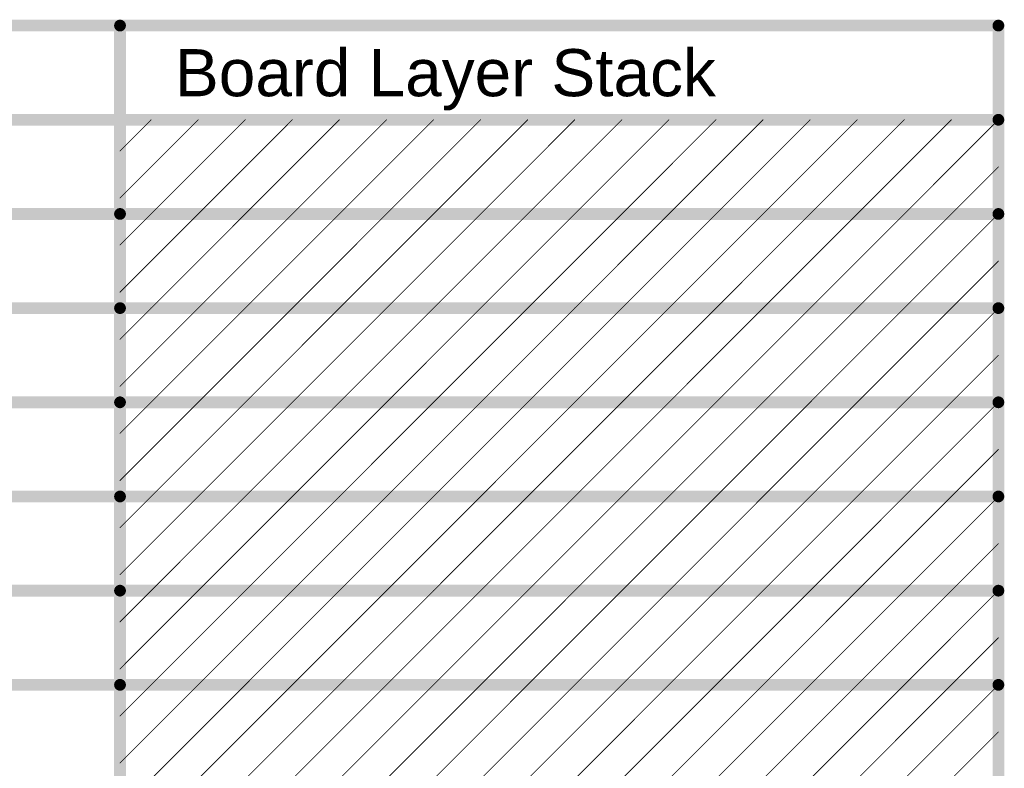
# Model space of a CAD drawing. Header units: inches. Extents: x -0.5 to 15.2, y -1.3 to 8.2.
# Tile 254 of 256: x 9.5 to 10.7, y 4.8 to 5.8. Entities that reach past the tile are written whole.
import ezdxf

# ---------------------------------------------------------------- set-up
doc = ezdxf.new("R2010")
doc.units = ezdxf.units.IN
doc.header["$MEASUREMENT"] = 0
doc.layers.add('M12 Stackup', color=56, linetype='Continuous')
doc.styles.add('Arial', font='txt', dxfattribs={"height": 0.2})

msp = doc.modelspace()

# ---------------------------------------------------------------- linework, layer by layer
at = {"layer": 'M12 Stackup'}
for points in [[(6.1735, 5.792, 0.015, 0.015, 0), (10.7423, 5.792, 0.015, 0.015, 0)], [(9.6226, 3.872, 0.015, 0.015, 0), (9.6226, 5.792, 0.015, 0.015, 0)], [(10.7423, 3.872, 0.015, 0.015, 0), (10.7423, 5.792, 0.015, 0.015, 0)], [(6.1735, 5.672, 0.015, 0.015, 0), (10.7423, 5.672, 0.015, 0.015, 0)], [(9.6226, 5.5723, 0.001, 0.001, 0), (9.7223, 5.672, 0.001, 0.001, 0)], [(9.6226, 5.6323, 0.001, 0.001, 0), (9.6623, 5.672, 0.001, 0.001, 0)], [(9.6623, 5.552, 0.001, 0.001, 0), (9.7823, 5.672, 0.001, 0.001, 0)], [(9.7223, 5.552, 0.001, 0.001, 0), (9.8423, 5.672, 0.001, 0.001, 0)], [(9.7823, 5.552, 0.001, 0.001, 0), (9.9023, 5.672, 0.001, 0.001, 0)], [(9.8423, 5.552, 0.001, 0.001, 0), (9.9623, 5.672, 0.001, 0.001, 0)], [(9.9023, 5.552, 0.001, 0.001, 0), (10.0223, 5.672, 0.001, 0.001, 0)], [(9.9623, 5.552, 0.001, 0.001, 0), (10.0823, 5.672, 0.001, 0.001, 0)], [(10.0223, 5.552, 0.001, 0.001, 0), (10.1423, 5.672, 0.001, 0.001, 0)], [(10.0823, 5.552, 0.001, 0.001, 0), (10.2023, 5.672, 0.001, 0.001, 0)], [(10.1423, 5.552, 0.001, 0.001, 0), (10.2623, 5.672, 0.001, 0.001, 0)], [(10.2023, 5.552, 0.001, 0.001, 0), (10.3223, 5.672, 0.001, 0.001, 0)], [(10.2623, 5.552, 0.001, 0.001, 0), (10.3823, 5.672, 0.001, 0.001, 0)], [(10.3223, 5.552, 0.001, 0.001, 0), (10.4423, 5.672, 0.001, 0.001, 0)], [(10.3823, 5.552, 0.001, 0.001, 0), (10.5023, 5.672, 0.001, 0.001, 0)], [(10.4423, 5.552, 0.001, 0.001, 0), (10.5623, 5.672, 0.001, 0.001, 0)], [(10.5023, 5.552, 0.001, 0.001, 0), (10.6223, 5.672, 0.001, 0.001, 0)], [(10.5623, 5.552, 0.001, 0.001, 0), (10.6823, 5.672, 0.001, 0.001, 0)], [(10.6223, 5.552, 0.001, 0.001, 0), (10.7423, 5.672, 0.001, 0.001, 0)], [(10.6823, 5.552, 0.001, 0.001, 0), (10.7423, 5.612, 0.001, 0.001, 0)], [(9.0528, 5.552, 0.015, 0.015, 0), (9.6226, 5.552, 0.015, 0.015, 0)], [(9.6226, 5.552, 0.015, 0.015, 0), (10.7423, 5.552, 0.015, 0.015, 0)], [(9.6226, 5.4523, 0.001, 0.001, 0), (9.7223, 5.552, 0.001, 0.001, 0)], [(9.6226, 5.5123, 0.001, 0.001, 0), (9.6623, 5.552, 0.001, 0.001, 0)], [(9.6623, 5.432, 0.001, 0.001, 0), (9.7823, 5.552, 0.001, 0.001, 0)], [(9.7223, 5.432, 0.001, 0.001, 0), (9.8423, 5.552, 0.001, 0.001, 0)], [(9.7823, 5.432, 0.001, 0.001, 0), (9.9023, 5.552, 0.001, 0.001, 0)], [(9.8423, 5.432, 0.001, 0.001, 0), (9.9623, 5.552, 0.001, 0.001, 0)], [(9.9023, 5.432, 0.001, 0.001, 0), (10.0223, 5.552, 0.001, 0.001, 0)], [(9.9623, 5.432, 0.001, 0.001, 0), (10.0823, 5.552, 0.001, 0.001, 0)], [(10.0223, 5.432, 0.001, 0.001, 0), (10.1423, 5.552, 0.001, 0.001, 0)], [(10.0823, 5.432, 0.001, 0.001, 0), (10.2023, 5.552, 0.001, 0.001, 0)], [(10.1423, 5.432, 0.001, 0.001, 0), (10.2623, 5.552, 0.001, 0.001, 0)], [(10.2023, 5.432, 0.001, 0.001, 0), (10.3223, 5.552, 0.001, 0.001, 0)], [(10.2623, 5.432, 0.001, 0.001, 0), (10.3823, 5.552, 0.001, 0.001, 0)], [(10.3223, 5.432, 0.001, 0.001, 0), (10.4423, 5.552, 0.001, 0.001, 0)], [(10.3823, 5.432, 0.001, 0.001, 0), (10.5023, 5.552, 0.001, 0.001, 0)], [(10.4423, 5.432, 0.001, 0.001, 0), (10.5623, 5.552, 0.001, 0.001, 0)], [(10.5023, 5.432, 0.001, 0.001, 0), (10.6223, 5.552, 0.001, 0.001, 0)], [(10.5623, 5.432, 0.001, 0.001, 0), (10.6823, 5.552, 0.001, 0.001, 0)], [(10.6223, 5.432, 0.001, 0.001, 0), (10.7423, 5.552, 0.001, 0.001, 0)], [(10.6823, 5.432, 0.001, 0.001, 0), (10.7423, 5.492, 0.001, 0.001, 0)], [(9.0528, 5.432, 0.015, 0.015, 0), (9.6226, 5.432, 0.015, 0.015, 0)], [(9.6226, 5.432, 0.015, 0.015, 0), (10.7423, 5.432, 0.015, 0.015, 0)], [(9.6226, 5.3323, 0.001, 0.001, 0), (9.7223, 5.432, 0.001, 0.001, 0)], [(9.6226, 5.3923, 0.001, 0.001, 0), (9.6623, 5.432, 0.001, 0.001, 0)], [(9.6623, 5.312, 0.001, 0.001, 0), (9.7823, 5.432, 0.001, 0.001, 0)], [(9.7223, 5.312, 0.001, 0.001, 0), (9.8423, 5.432, 0.001, 0.001, 0)], [(9.7823, 5.312, 0.001, 0.001, 0), (9.9023, 5.432, 0.001, 0.001, 0)], [(9.8423, 5.312, 0.001, 0.001, 0), (9.9623, 5.432, 0.001, 0.001, 0)], [(9.9023, 5.312, 0.001, 0.001, 0), (10.0223, 5.432, 0.001, 0.001, 0)], [(9.9623, 5.312, 0.001, 0.001, 0), (10.0823, 5.432, 0.001, 0.001, 0)], [(10.0223, 5.312, 0.001, 0.001, 0), (10.1423, 5.432, 0.001, 0.001, 0)], [(10.0823, 5.312, 0.001, 0.001, 0), (10.2023, 5.432, 0.001, 0.001, 0)], [(10.1423, 5.312, 0.001, 0.001, 0), (10.2623, 5.432, 0.001, 0.001, 0)], [(10.2023, 5.312, 0.001, 0.001, 0), (10.3223, 5.432, 0.001, 0.001, 0)], [(10.2623, 5.312, 0.001, 0.001, 0), (10.3823, 5.432, 0.001, 0.001, 0)], [(10.3223, 5.312, 0.001, 0.001, 0), (10.4423, 5.432, 0.001, 0.001, 0)], [(10.3823, 5.312, 0.001, 0.001, 0), (10.5023, 5.432, 0.001, 0.001, 0)], [(10.4423, 5.312, 0.001, 0.001, 0), (10.5623, 5.432, 0.001, 0.001, 0)], [(10.5023, 5.312, 0.001, 0.001, 0), (10.6223, 5.432, 0.001, 0.001, 0)], [(10.5623, 5.312, 0.001, 0.001, 0), (10.6823, 5.432, 0.001, 0.001, 0)], [(10.6223, 5.312, 0.001, 0.001, 0), (10.7423, 5.432, 0.001, 0.001, 0)], [(10.6823, 5.312, 0.001, 0.001, 0), (10.7423, 5.372, 0.001, 0.001, 0)], [(9.0528, 5.312, 0.015, 0.015, 0), (9.6226, 5.312, 0.015, 0.015, 0)], [(9.6226, 5.312, 0.015, 0.015, 0), (10.7423, 5.312, 0.015, 0.015, 0)], [(9.6226, 5.2123, 0.001, 0.001, 0), (9.7223, 5.312, 0.001, 0.001, 0)], [(9.6226, 5.2723, 0.001, 0.001, 0), (9.6623, 5.312, 0.001, 0.001, 0)], [(9.6623, 5.192, 0.001, 0.001, 0), (9.7823, 5.312, 0.001, 0.001, 0)], [(9.7223, 5.192, 0.001, 0.001, 0), (9.8423, 5.312, 0.001, 0.001, 0)], [(9.7823, 5.192, 0.001, 0.001, 0), (9.9023, 5.312, 0.001, 0.001, 0)], [(9.8423, 5.192, 0.001, 0.001, 0), (9.9623, 5.312, 0.001, 0.001, 0)], [(9.9023, 5.192, 0.001, 0.001, 0), (10.0223, 5.312, 0.001, 0.001, 0)], [(9.9623, 5.192, 0.001, 0.001, 0), (10.0823, 5.312, 0.001, 0.001, 0)], [(10.0223, 5.192, 0.001, 0.001, 0), (10.1423, 5.312, 0.001, 0.001, 0)], [(10.0823, 5.192, 0.001, 0.001, 0), (10.2023, 5.312, 0.001, 0.001, 0)], [(10.1423, 5.192, 0.001, 0.001, 0), (10.2623, 5.312, 0.001, 0.001, 0)], [(10.2023, 5.192, 0.001, 0.001, 0), (10.3223, 5.312, 0.001, 0.001, 0)], [(10.2623, 5.192, 0.001, 0.001, 0), (10.3823, 5.312, 0.001, 0.001, 0)], [(10.3223, 5.192, 0.001, 0.001, 0), (10.4423, 5.312, 0.001, 0.001, 0)], [(10.3823, 5.192, 0.001, 0.001, 0), (10.5023, 5.312, 0.001, 0.001, 0)], [(10.4423, 5.192, 0.001, 0.001, 0), (10.5623, 5.312, 0.001, 0.001, 0)], [(10.5023, 5.192, 0.001, 0.001, 0), (10.6223, 5.312, 0.001, 0.001, 0)], [(10.5623, 5.192, 0.001, 0.001, 0), (10.6823, 5.312, 0.001, 0.001, 0)], [(10.6223, 5.192, 0.001, 0.001, 0), (10.7423, 5.312, 0.001, 0.001, 0)], [(10.6823, 5.192, 0.001, 0.001, 0), (10.7423, 5.252, 0.001, 0.001, 0)], [(9.0528, 5.192, 0.015, 0.015, 0), (9.6226, 5.192, 0.015, 0.015, 0)], [(9.6226, 5.192, 0.015, 0.015, 0), (10.7423, 5.192, 0.015, 0.015, 0)], [(9.6226, 5.0923, 0.001, 0.001, 0), (9.7223, 5.192, 0.001, 0.001, 0)], [(9.6226, 5.1523, 0.001, 0.001, 0), (9.6623, 5.192, 0.001, 0.001, 0)], [(9.6623, 5.072, 0.001, 0.001, 0), (9.7823, 5.192, 0.001, 0.001, 0)], [(9.7223, 5.072, 0.001, 0.001, 0), (9.8423, 5.192, 0.001, 0.001, 0)], [(9.7823, 5.072, 0.001, 0.001, 0), (9.9023, 5.192, 0.001, 0.001, 0)], [(9.8423, 5.072, 0.001, 0.001, 0), (9.9623, 5.192, 0.001, 0.001, 0)], [(9.9023, 5.072, 0.001, 0.001, 0), (10.0223, 5.192, 0.001, 0.001, 0)], [(9.9623, 5.072, 0.001, 0.001, 0), (10.0823, 5.192, 0.001, 0.001, 0)], [(10.0223, 5.072, 0.001, 0.001, 0), (10.1423, 5.192, 0.001, 0.001, 0)], [(10.0823, 5.072, 0.001, 0.001, 0), (10.2023, 5.192, 0.001, 0.001, 0)], [(10.1423, 5.072, 0.001, 0.001, 0), (10.2623, 5.192, 0.001, 0.001, 0)], [(10.2023, 5.072, 0.001, 0.001, 0), (10.3223, 5.192, 0.001, 0.001, 0)], [(10.2623, 5.072, 0.001, 0.001, 0), (10.3823, 5.192, 0.001, 0.001, 0)], [(10.3223, 5.072, 0.001, 0.001, 0), (10.4423, 5.192, 0.001, 0.001, 0)], [(10.3823, 5.072, 0.001, 0.001, 0), (10.5023, 5.192, 0.001, 0.001, 0)], [(10.4423, 5.072, 0.001, 0.001, 0), (10.5623, 5.192, 0.001, 0.001, 0)], [(10.5023, 5.072, 0.001, 0.001, 0), (10.6223, 5.192, 0.001, 0.001, 0)], [(10.5623, 5.072, 0.001, 0.001, 0), (10.6823, 5.192, 0.001, 0.001, 0)], [(10.6223, 5.072, 0.001, 0.001, 0), (10.7423, 5.192, 0.001, 0.001, 0)], [(10.6823, 5.072, 0.001, 0.001, 0), (10.7423, 5.132, 0.001, 0.001, 0)], [(9.0528, 5.072, 0.015, 0.015, 0), (9.6226, 5.072, 0.015, 0.015, 0)], [(9.6226, 5.072, 0.015, 0.015, 0), (10.7423, 5.072, 0.015, 0.015, 0)], [(9.6226, 4.9723, 0.001, 0.001, 0), (9.7223, 5.072, 0.001, 0.001, 0)], [(9.6226, 5.0323, 0.001, 0.001, 0), (9.6623, 5.072, 0.001, 0.001, 0)], [(9.6623, 4.952, 0.001, 0.001, 0), (9.7823, 5.072, 0.001, 0.001, 0)], [(9.7223, 4.952, 0.001, 0.001, 0), (9.8423, 5.072, 0.001, 0.001, 0)], [(9.7823, 4.952, 0.001, 0.001, 0), (9.9023, 5.072, 0.001, 0.001, 0)], [(9.8423, 4.952, 0.001, 0.001, 0), (9.9623, 5.072, 0.001, 0.001, 0)], [(9.9023, 4.952, 0.001, 0.001, 0), (10.0223, 5.072, 0.001, 0.001, 0)], [(9.9623, 4.952, 0.001, 0.001, 0), (10.0823, 5.072, 0.001, 0.001, 0)], [(10.0223, 4.952, 0.001, 0.001, 0), (10.1423, 5.072, 0.001, 0.001, 0)], [(10.0823, 4.952, 0.001, 0.001, 0), (10.2023, 5.072, 0.001, 0.001, 0)], [(10.1423, 4.952, 0.001, 0.001, 0), (10.2623, 5.072, 0.001, 0.001, 0)], [(10.2023, 4.952, 0.001, 0.001, 0), (10.3223, 5.072, 0.001, 0.001, 0)], [(10.2623, 4.952, 0.001, 0.001, 0), (10.3823, 5.072, 0.001, 0.001, 0)], [(10.3223, 4.952, 0.001, 0.001, 0), (10.4423, 5.072, 0.001, 0.001, 0)], [(10.3823, 4.952, 0.001, 0.001, 0), (10.5023, 5.072, 0.001, 0.001, 0)], [(10.4423, 4.952, 0.001, 0.001, 0), (10.5623, 5.072, 0.001, 0.001, 0)], [(10.5023, 4.952, 0.001, 0.001, 0), (10.6223, 5.072, 0.001, 0.001, 0)], [(10.5623, 4.952, 0.001, 0.001, 0), (10.6823, 5.072, 0.001, 0.001, 0)], [(10.6223, 4.952, 0.001, 0.001, 0), (10.7423, 5.072, 0.001, 0.001, 0)], [(10.6823, 4.952, 0.001, 0.001, 0), (10.7423, 5.012, 0.001, 0.001, 0)], [(9.0528, 4.952, 0.015, 0.015, 0), (9.6226, 4.952, 0.015, 0.015, 0)], [(9.6226, 4.952, 0.015, 0.015, 0), (10.7423, 4.952, 0.015, 0.015, 0)], [(9.6226, 4.8523, 0.001, 0.001, 0), (9.7223, 4.952, 0.001, 0.001, 0)], [(9.6226, 4.9123, 0.001, 0.001, 0), (9.6623, 4.952, 0.001, 0.001, 0)], [(9.6623, 4.832, 0.001, 0.001, 0), (9.7823, 4.952, 0.001, 0.001, 0)], [(9.7223, 4.832, 0.001, 0.001, 0), (9.8423, 4.952, 0.001, 0.001, 0)], [(9.7823, 4.832, 0.001, 0.001, 0), (9.9023, 4.952, 0.001, 0.001, 0)], [(9.8423, 4.832, 0.001, 0.001, 0), (9.9623, 4.952, 0.001, 0.001, 0)], [(9.9023, 4.832, 0.001, 0.001, 0), (10.0223, 4.952, 0.001, 0.001, 0)], [(9.9623, 4.832, 0.001, 0.001, 0), (10.0823, 4.952, 0.001, 0.001, 0)], [(10.0223, 4.832, 0.001, 0.001, 0), (10.1423, 4.952, 0.001, 0.001, 0)], [(10.0823, 4.832, 0.001, 0.001, 0), (10.2023, 4.952, 0.001, 0.001, 0)], [(10.1423, 4.832, 0.001, 0.001, 0), (10.2623, 4.952, 0.001, 0.001, 0)], [(10.2023, 4.832, 0.001, 0.001, 0), (10.3223, 4.952, 0.001, 0.001, 0)], [(10.2623, 4.832, 0.001, 0.001, 0), (10.3823, 4.952, 0.001, 0.001, 0)], [(10.3223, 4.832, 0.001, 0.001, 0), (10.4423, 4.952, 0.001, 0.001, 0)], [(10.3823, 4.832, 0.001, 0.001, 0), (10.5023, 4.952, 0.001, 0.001, 0)], [(10.4423, 4.832, 0.001, 0.001, 0), (10.5623, 4.952, 0.001, 0.001, 0)], [(10.5023, 4.832, 0.001, 0.001, 0), (10.6223, 4.952, 0.001, 0.001, 0)], [(10.5623, 4.832, 0.001, 0.001, 0), (10.6823, 4.952, 0.001, 0.001, 0)], [(10.6223, 4.832, 0.001, 0.001, 0), (10.7423, 4.952, 0.001, 0.001, 0)], [(10.6823, 4.832, 0.001, 0.001, 0), (10.7423, 4.892, 0.001, 0.001, 0)]]:
    msp.add_lwpolyline(points, format="xyseb", dxfattribs=at)
for points in [[(9.6189, 5.792, 0.0075, 0.0075, 1), (9.6264, 5.792, 0.0075, 0.0075, 1)], [(10.7385, 5.792, 0.0075, 0.0075, 1), (10.746, 5.792, 0.0075, 0.0075, 1)], [(10.7385, 5.792, 0.0075, 0.0075, 1), (10.746, 5.792, 0.0075, 0.0075, 1)], [(10.7385, 5.672, 0.0075, 0.0075, 1), (10.746, 5.672, 0.0075, 0.0075, 1)], [(9.662, 5.672, 0.0005, 0.0005, 1), (9.6625, 5.672, 0.0005, 0.0005, 1)], [(9.722, 5.672, 0.0005, 0.0005, 1), (9.7225, 5.672, 0.0005, 0.0005, 1)], [(9.782, 5.672, 0.0005, 0.0005, 1), (9.7825, 5.672, 0.0005, 0.0005, 1)], [(9.842, 5.672, 0.0005, 0.0005, 1), (9.8425, 5.672, 0.0005, 0.0005, 1)], [(9.902, 5.672, 0.0005, 0.0005, 1), (9.9025, 5.672, 0.0005, 0.0005, 1)], [(9.962, 5.672, 0.0005, 0.0005, 1), (9.9625, 5.672, 0.0005, 0.0005, 1)], [(10.022, 5.672, 0.0005, 0.0005, 1), (10.0225, 5.672, 0.0005, 0.0005, 1)], [(10.082, 5.672, 0.0005, 0.0005, 1), (10.0825, 5.672, 0.0005, 0.0005, 1)], [(10.142, 5.672, 0.0005, 0.0005, 1), (10.1425, 5.672, 0.0005, 0.0005, 1)], [(10.202, 5.672, 0.0005, 0.0005, 1), (10.2025, 5.672, 0.0005, 0.0005, 1)], [(10.262, 5.672, 0.0005, 0.0005, 1), (10.2625, 5.672, 0.0005, 0.0005, 1)], [(10.322, 5.672, 0.0005, 0.0005, 1), (10.3225, 5.672, 0.0005, 0.0005, 1)], [(10.382, 5.672, 0.0005, 0.0005, 1), (10.3825, 5.672, 0.0005, 0.0005, 1)], [(10.442, 5.672, 0.0005, 0.0005, 1), (10.4425, 5.672, 0.0005, 0.0005, 1)], [(10.502, 5.672, 0.0005, 0.0005, 1), (10.5025, 5.672, 0.0005, 0.0005, 1)], [(10.562, 5.672, 0.0005, 0.0005, 1), (10.5625, 5.672, 0.0005, 0.0005, 1)], [(10.622, 5.672, 0.0005, 0.0005, 1), (10.6225, 5.672, 0.0005, 0.0005, 1)], [(10.682, 5.672, 0.0005, 0.0005, 1), (10.6825, 5.672, 0.0005, 0.0005, 1)], [(10.742, 5.672, 0.0005, 0.0005, 1), (10.7425, 5.672, 0.0005, 0.0005, 1)], [(9.6224, 5.6323, 0.0005, 0.0005, 1), (9.6229, 5.6323, 0.0005, 0.0005, 1)], [(10.742, 5.612, 0.0005, 0.0005, 1), (10.7425, 5.612, 0.0005, 0.0005, 1)], [(9.6224, 5.5723, 0.0005, 0.0005, 1), (9.6229, 5.5723, 0.0005, 0.0005, 1)], [(9.6189, 5.552, 0.0075, 0.0075, 1), (9.6264, 5.552, 0.0075, 0.0075, 1)], [(9.6189, 5.552, 0.0075, 0.0075, 1), (9.6264, 5.552, 0.0075, 0.0075, 1)], [(9.662, 5.552, 0.0005, 0.0005, 1), (9.6625, 5.552, 0.0005, 0.0005, 1)], [(9.662, 5.552, 0.0005, 0.0005, 1), (9.6625, 5.552, 0.0005, 0.0005, 1)], [(9.722, 5.552, 0.0005, 0.0005, 1), (9.7225, 5.552, 0.0005, 0.0005, 1)], [(9.722, 5.552, 0.0005, 0.0005, 1), (9.7225, 5.552, 0.0005, 0.0005, 1)], [(9.782, 5.552, 0.0005, 0.0005, 1), (9.7825, 5.552, 0.0005, 0.0005, 1)], [(9.782, 5.552, 0.0005, 0.0005, 1), (9.7825, 5.552, 0.0005, 0.0005, 1)], [(9.842, 5.552, 0.0005, 0.0005, 1), (9.8425, 5.552, 0.0005, 0.0005, 1)], [(9.842, 5.552, 0.0005, 0.0005, 1), (9.8425, 5.552, 0.0005, 0.0005, 1)], [(9.902, 5.552, 0.0005, 0.0005, 1), (9.9025, 5.552, 0.0005, 0.0005, 1)], [(9.902, 5.552, 0.0005, 0.0005, 1), (9.9025, 5.552, 0.0005, 0.0005, 1)], [(9.962, 5.552, 0.0005, 0.0005, 1), (9.9625, 5.552, 0.0005, 0.0005, 1)], [(9.962, 5.552, 0.0005, 0.0005, 1), (9.9625, 5.552, 0.0005, 0.0005, 1)], [(10.022, 5.552, 0.0005, 0.0005, 1), (10.0225, 5.552, 0.0005, 0.0005, 1)], [(10.022, 5.552, 0.0005, 0.0005, 1), (10.0225, 5.552, 0.0005, 0.0005, 1)], [(10.082, 5.552, 0.0005, 0.0005, 1), (10.0825, 5.552, 0.0005, 0.0005, 1)], [(10.082, 5.552, 0.0005, 0.0005, 1), (10.0825, 5.552, 0.0005, 0.0005, 1)], [(10.142, 5.552, 0.0005, 0.0005, 1), (10.1425, 5.552, 0.0005, 0.0005, 1)], [(10.142, 5.552, 0.0005, 0.0005, 1), (10.1425, 5.552, 0.0005, 0.0005, 1)], [(10.202, 5.552, 0.0005, 0.0005, 1), (10.2025, 5.552, 0.0005, 0.0005, 1)], [(10.202, 5.552, 0.0005, 0.0005, 1), (10.2025, 5.552, 0.0005, 0.0005, 1)], [(10.262, 5.552, 0.0005, 0.0005, 1), (10.2625, 5.552, 0.0005, 0.0005, 1)], [(10.262, 5.552, 0.0005, 0.0005, 1), (10.2625, 5.552, 0.0005, 0.0005, 1)], [(10.322, 5.552, 0.0005, 0.0005, 1), (10.3225, 5.552, 0.0005, 0.0005, 1)], [(10.322, 5.552, 0.0005, 0.0005, 1), (10.3225, 5.552, 0.0005, 0.0005, 1)], [(10.382, 5.552, 0.0005, 0.0005, 1), (10.3825, 5.552, 0.0005, 0.0005, 1)], [(10.382, 5.552, 0.0005, 0.0005, 1), (10.3825, 5.552, 0.0005, 0.0005, 1)], [(10.442, 5.552, 0.0005, 0.0005, 1), (10.4425, 5.552, 0.0005, 0.0005, 1)], [(10.442, 5.552, 0.0005, 0.0005, 1), (10.4425, 5.552, 0.0005, 0.0005, 1)], [(10.502, 5.552, 0.0005, 0.0005, 1), (10.5025, 5.552, 0.0005, 0.0005, 1)], [(10.502, 5.552, 0.0005, 0.0005, 1), (10.5025, 5.552, 0.0005, 0.0005, 1)], [(10.562, 5.552, 0.0005, 0.0005, 1), (10.5625, 5.552, 0.0005, 0.0005, 1)], [(10.562, 5.552, 0.0005, 0.0005, 1), (10.5625, 5.552, 0.0005, 0.0005, 1)], [(10.622, 5.552, 0.0005, 0.0005, 1), (10.6225, 5.552, 0.0005, 0.0005, 1)], [(10.622, 5.552, 0.0005, 0.0005, 1), (10.6225, 5.552, 0.0005, 0.0005, 1)], [(10.682, 5.552, 0.0005, 0.0005, 1), (10.6825, 5.552, 0.0005, 0.0005, 1)], [(10.682, 5.552, 0.0005, 0.0005, 1), (10.6825, 5.552, 0.0005, 0.0005, 1)], [(10.7385, 5.552, 0.0075, 0.0075, 1), (10.746, 5.552, 0.0075, 0.0075, 1)], [(10.742, 5.552, 0.0005, 0.0005, 1), (10.7425, 5.552, 0.0005, 0.0005, 1)], [(9.6224, 5.5123, 0.0005, 0.0005, 1), (9.6229, 5.5123, 0.0005, 0.0005, 1)], [(10.742, 5.492, 0.0005, 0.0005, 1), (10.7425, 5.492, 0.0005, 0.0005, 1)], [(9.6224, 5.4523, 0.0005, 0.0005, 1), (9.6229, 5.4523, 0.0005, 0.0005, 1)], [(9.6189, 5.432, 0.0075, 0.0075, 1), (9.6264, 5.432, 0.0075, 0.0075, 1)], [(9.6189, 5.432, 0.0075, 0.0075, 1), (9.6264, 5.432, 0.0075, 0.0075, 1)], [(10.7385, 5.432, 0.0075, 0.0075, 1), (10.746, 5.432, 0.0075, 0.0075, 1)], [(9.662, 5.432, 0.0005, 0.0005, 1), (9.6625, 5.432, 0.0005, 0.0005, 1)], [(9.662, 5.432, 0.0005, 0.0005, 1), (9.6625, 5.432, 0.0005, 0.0005, 1)], [(9.722, 5.432, 0.0005, 0.0005, 1), (9.7225, 5.432, 0.0005, 0.0005, 1)], [(9.722, 5.432, 0.0005, 0.0005, 1), (9.7225, 5.432, 0.0005, 0.0005, 1)], [(9.782, 5.432, 0.0005, 0.0005, 1), (9.7825, 5.432, 0.0005, 0.0005, 1)], [(9.782, 5.432, 0.0005, 0.0005, 1), (9.7825, 5.432, 0.0005, 0.0005, 1)], [(9.842, 5.432, 0.0005, 0.0005, 1), (9.8425, 5.432, 0.0005, 0.0005, 1)], [(9.842, 5.432, 0.0005, 0.0005, 1), (9.8425, 5.432, 0.0005, 0.0005, 1)], [(9.902, 5.432, 0.0005, 0.0005, 1), (9.9025, 5.432, 0.0005, 0.0005, 1)], [(9.902, 5.432, 0.0005, 0.0005, 1), (9.9025, 5.432, 0.0005, 0.0005, 1)], [(9.962, 5.432, 0.0005, 0.0005, 1), (9.9625, 5.432, 0.0005, 0.0005, 1)], [(9.962, 5.432, 0.0005, 0.0005, 1), (9.9625, 5.432, 0.0005, 0.0005, 1)], [(10.022, 5.432, 0.0005, 0.0005, 1), (10.0225, 5.432, 0.0005, 0.0005, 1)], [(10.022, 5.432, 0.0005, 0.0005, 1), (10.0225, 5.432, 0.0005, 0.0005, 1)], [(10.082, 5.432, 0.0005, 0.0005, 1), (10.0825, 5.432, 0.0005, 0.0005, 1)], [(10.082, 5.432, 0.0005, 0.0005, 1), (10.0825, 5.432, 0.0005, 0.0005, 1)], [(10.142, 5.432, 0.0005, 0.0005, 1), (10.1425, 5.432, 0.0005, 0.0005, 1)], [(10.142, 5.432, 0.0005, 0.0005, 1), (10.1425, 5.432, 0.0005, 0.0005, 1)], [(10.202, 5.432, 0.0005, 0.0005, 1), (10.2025, 5.432, 0.0005, 0.0005, 1)], [(10.202, 5.432, 0.0005, 0.0005, 1), (10.2025, 5.432, 0.0005, 0.0005, 1)], [(10.262, 5.432, 0.0005, 0.0005, 1), (10.2625, 5.432, 0.0005, 0.0005, 1)], [(10.262, 5.432, 0.0005, 0.0005, 1), (10.2625, 5.432, 0.0005, 0.0005, 1)], [(10.322, 5.432, 0.0005, 0.0005, 1), (10.3225, 5.432, 0.0005, 0.0005, 1)], [(10.322, 5.432, 0.0005, 0.0005, 1), (10.3225, 5.432, 0.0005, 0.0005, 1)], [(10.382, 5.432, 0.0005, 0.0005, 1), (10.3825, 5.432, 0.0005, 0.0005, 1)], [(10.382, 5.432, 0.0005, 0.0005, 1), (10.3825, 5.432, 0.0005, 0.0005, 1)], [(10.442, 5.432, 0.0005, 0.0005, 1), (10.4425, 5.432, 0.0005, 0.0005, 1)], [(10.442, 5.432, 0.0005, 0.0005, 1), (10.4425, 5.432, 0.0005, 0.0005, 1)], [(10.502, 5.432, 0.0005, 0.0005, 1), (10.5025, 5.432, 0.0005, 0.0005, 1)], [(10.502, 5.432, 0.0005, 0.0005, 1), (10.5025, 5.432, 0.0005, 0.0005, 1)], [(10.562, 5.432, 0.0005, 0.0005, 1), (10.5625, 5.432, 0.0005, 0.0005, 1)], [(10.562, 5.432, 0.0005, 0.0005, 1), (10.5625, 5.432, 0.0005, 0.0005, 1)], [(10.622, 5.432, 0.0005, 0.0005, 1), (10.6225, 5.432, 0.0005, 0.0005, 1)], [(10.622, 5.432, 0.0005, 0.0005, 1), (10.6225, 5.432, 0.0005, 0.0005, 1)], [(10.682, 5.432, 0.0005, 0.0005, 1), (10.6825, 5.432, 0.0005, 0.0005, 1)], [(10.682, 5.432, 0.0005, 0.0005, 1), (10.6825, 5.432, 0.0005, 0.0005, 1)], [(10.742, 5.432, 0.0005, 0.0005, 1), (10.7425, 5.432, 0.0005, 0.0005, 1)], [(9.6224, 5.3923, 0.0005, 0.0005, 1), (9.6229, 5.3923, 0.0005, 0.0005, 1)], [(10.742, 5.372, 0.0005, 0.0005, 1), (10.7425, 5.372, 0.0005, 0.0005, 1)], [(9.6224, 5.3323, 0.0005, 0.0005, 1), (9.6229, 5.3323, 0.0005, 0.0005, 1)], [(9.6189, 5.312, 0.0075, 0.0075, 1), (9.6264, 5.312, 0.0075, 0.0075, 1)], [(9.6189, 5.312, 0.0075, 0.0075, 1), (9.6264, 5.312, 0.0075, 0.0075, 1)], [(9.662, 5.312, 0.0005, 0.0005, 1), (9.6625, 5.312, 0.0005, 0.0005, 1)], [(9.662, 5.312, 0.0005, 0.0005, 1), (9.6625, 5.312, 0.0005, 0.0005, 1)], [(9.722, 5.312, 0.0005, 0.0005, 1), (9.7225, 5.312, 0.0005, 0.0005, 1)], [(9.722, 5.312, 0.0005, 0.0005, 1), (9.7225, 5.312, 0.0005, 0.0005, 1)], [(9.782, 5.312, 0.0005, 0.0005, 1), (9.7825, 5.312, 0.0005, 0.0005, 1)], [(9.782, 5.312, 0.0005, 0.0005, 1), (9.7825, 5.312, 0.0005, 0.0005, 1)], [(9.842, 5.312, 0.0005, 0.0005, 1), (9.8425, 5.312, 0.0005, 0.0005, 1)], [(9.842, 5.312, 0.0005, 0.0005, 1), (9.8425, 5.312, 0.0005, 0.0005, 1)], [(9.902, 5.312, 0.0005, 0.0005, 1), (9.9025, 5.312, 0.0005, 0.0005, 1)], [(9.902, 5.312, 0.0005, 0.0005, 1), (9.9025, 5.312, 0.0005, 0.0005, 1)], [(9.962, 5.312, 0.0005, 0.0005, 1), (9.9625, 5.312, 0.0005, 0.0005, 1)], [(9.962, 5.312, 0.0005, 0.0005, 1), (9.9625, 5.312, 0.0005, 0.0005, 1)], [(10.022, 5.312, 0.0005, 0.0005, 1), (10.0225, 5.312, 0.0005, 0.0005, 1)], [(10.022, 5.312, 0.0005, 0.0005, 1), (10.0225, 5.312, 0.0005, 0.0005, 1)], [(10.082, 5.312, 0.0005, 0.0005, 1), (10.0825, 5.312, 0.0005, 0.0005, 1)], [(10.082, 5.312, 0.0005, 0.0005, 1), (10.0825, 5.312, 0.0005, 0.0005, 1)], [(10.142, 5.312, 0.0005, 0.0005, 1), (10.1425, 5.312, 0.0005, 0.0005, 1)], [(10.142, 5.312, 0.0005, 0.0005, 1), (10.1425, 5.312, 0.0005, 0.0005, 1)], [(10.202, 5.312, 0.0005, 0.0005, 1), (10.2025, 5.312, 0.0005, 0.0005, 1)], [(10.202, 5.312, 0.0005, 0.0005, 1), (10.2025, 5.312, 0.0005, 0.0005, 1)], [(10.262, 5.312, 0.0005, 0.0005, 1), (10.2625, 5.312, 0.0005, 0.0005, 1)], [(10.262, 5.312, 0.0005, 0.0005, 1), (10.2625, 5.312, 0.0005, 0.0005, 1)], [(10.322, 5.312, 0.0005, 0.0005, 1), (10.3225, 5.312, 0.0005, 0.0005, 1)], [(10.322, 5.312, 0.0005, 0.0005, 1), (10.3225, 5.312, 0.0005, 0.0005, 1)], [(10.382, 5.312, 0.0005, 0.0005, 1), (10.3825, 5.312, 0.0005, 0.0005, 1)], [(10.382, 5.312, 0.0005, 0.0005, 1), (10.3825, 5.312, 0.0005, 0.0005, 1)], [(10.442, 5.312, 0.0005, 0.0005, 1), (10.4425, 5.312, 0.0005, 0.0005, 1)], [(10.442, 5.312, 0.0005, 0.0005, 1), (10.4425, 5.312, 0.0005, 0.0005, 1)], [(10.502, 5.312, 0.0005, 0.0005, 1), (10.5025, 5.312, 0.0005, 0.0005, 1)], [(10.502, 5.312, 0.0005, 0.0005, 1), (10.5025, 5.312, 0.0005, 0.0005, 1)], [(10.562, 5.312, 0.0005, 0.0005, 1), (10.5625, 5.312, 0.0005, 0.0005, 1)], [(10.562, 5.312, 0.0005, 0.0005, 1), (10.5625, 5.312, 0.0005, 0.0005, 1)], [(10.622, 5.312, 0.0005, 0.0005, 1), (10.6225, 5.312, 0.0005, 0.0005, 1)], [(10.622, 5.312, 0.0005, 0.0005, 1), (10.6225, 5.312, 0.0005, 0.0005, 1)], [(10.682, 5.312, 0.0005, 0.0005, 1), (10.6825, 5.312, 0.0005, 0.0005, 1)], [(10.682, 5.312, 0.0005, 0.0005, 1), (10.6825, 5.312, 0.0005, 0.0005, 1)], [(10.7385, 5.312, 0.0075, 0.0075, 1), (10.746, 5.312, 0.0075, 0.0075, 1)], [(10.742, 5.312, 0.0005, 0.0005, 1), (10.7425, 5.312, 0.0005, 0.0005, 1)], [(9.6224, 5.2723, 0.0005, 0.0005, 1), (9.6229, 5.2723, 0.0005, 0.0005, 1)], [(10.742, 5.252, 0.0005, 0.0005, 1), (10.7425, 5.252, 0.0005, 0.0005, 1)], [(9.6224, 5.2123, 0.0005, 0.0005, 1), (9.6229, 5.2123, 0.0005, 0.0005, 1)], [(9.6189, 5.192, 0.0075, 0.0075, 1), (9.6264, 5.192, 0.0075, 0.0075, 1)], [(9.6189, 5.192, 0.0075, 0.0075, 1), (9.6264, 5.192, 0.0075, 0.0075, 1)], [(10.7385, 5.192, 0.0075, 0.0075, 1), (10.746, 5.192, 0.0075, 0.0075, 1)], [(9.662, 5.192, 0.0005, 0.0005, 1), (9.6625, 5.192, 0.0005, 0.0005, 1)], [(9.662, 5.192, 0.0005, 0.0005, 1), (9.6625, 5.192, 0.0005, 0.0005, 1)], [(9.722, 5.192, 0.0005, 0.0005, 1), (9.7225, 5.192, 0.0005, 0.0005, 1)], [(9.722, 5.192, 0.0005, 0.0005, 1), (9.7225, 5.192, 0.0005, 0.0005, 1)], [(9.782, 5.192, 0.0005, 0.0005, 1), (9.7825, 5.192, 0.0005, 0.0005, 1)], [(9.782, 5.192, 0.0005, 0.0005, 1), (9.7825, 5.192, 0.0005, 0.0005, 1)], [(9.842, 5.192, 0.0005, 0.0005, 1), (9.8425, 5.192, 0.0005, 0.0005, 1)], [(9.842, 5.192, 0.0005, 0.0005, 1), (9.8425, 5.192, 0.0005, 0.0005, 1)], [(9.902, 5.192, 0.0005, 0.0005, 1), (9.9025, 5.192, 0.0005, 0.0005, 1)], [(9.902, 5.192, 0.0005, 0.0005, 1), (9.9025, 5.192, 0.0005, 0.0005, 1)], [(9.962, 5.192, 0.0005, 0.0005, 1), (9.9625, 5.192, 0.0005, 0.0005, 1)], [(9.962, 5.192, 0.0005, 0.0005, 1), (9.9625, 5.192, 0.0005, 0.0005, 1)], [(10.022, 5.192, 0.0005, 0.0005, 1), (10.0225, 5.192, 0.0005, 0.0005, 1)], [(10.022, 5.192, 0.0005, 0.0005, 1), (10.0225, 5.192, 0.0005, 0.0005, 1)], [(10.082, 5.192, 0.0005, 0.0005, 1), (10.0825, 5.192, 0.0005, 0.0005, 1)], [(10.082, 5.192, 0.0005, 0.0005, 1), (10.0825, 5.192, 0.0005, 0.0005, 1)], [(10.142, 5.192, 0.0005, 0.0005, 1), (10.1425, 5.192, 0.0005, 0.0005, 1)], [(10.142, 5.192, 0.0005, 0.0005, 1), (10.1425, 5.192, 0.0005, 0.0005, 1)], [(10.202, 5.192, 0.0005, 0.0005, 1), (10.2025, 5.192, 0.0005, 0.0005, 1)], [(10.202, 5.192, 0.0005, 0.0005, 1), (10.2025, 5.192, 0.0005, 0.0005, 1)], [(10.262, 5.192, 0.0005, 0.0005, 1), (10.2625, 5.192, 0.0005, 0.0005, 1)], [(10.262, 5.192, 0.0005, 0.0005, 1), (10.2625, 5.192, 0.0005, 0.0005, 1)], [(10.322, 5.192, 0.0005, 0.0005, 1), (10.3225, 5.192, 0.0005, 0.0005, 1)], [(10.322, 5.192, 0.0005, 0.0005, 1), (10.3225, 5.192, 0.0005, 0.0005, 1)], [(10.382, 5.192, 0.0005, 0.0005, 1), (10.3825, 5.192, 0.0005, 0.0005, 1)], [(10.382, 5.192, 0.0005, 0.0005, 1), (10.3825, 5.192, 0.0005, 0.0005, 1)], [(10.442, 5.192, 0.0005, 0.0005, 1), (10.4425, 5.192, 0.0005, 0.0005, 1)], [(10.442, 5.192, 0.0005, 0.0005, 1), (10.4425, 5.192, 0.0005, 0.0005, 1)], [(10.502, 5.192, 0.0005, 0.0005, 1), (10.5025, 5.192, 0.0005, 0.0005, 1)], [(10.502, 5.192, 0.0005, 0.0005, 1), (10.5025, 5.192, 0.0005, 0.0005, 1)], [(10.562, 5.192, 0.0005, 0.0005, 1), (10.5625, 5.192, 0.0005, 0.0005, 1)], [(10.562, 5.192, 0.0005, 0.0005, 1), (10.5625, 5.192, 0.0005, 0.0005, 1)], [(10.622, 5.192, 0.0005, 0.0005, 1), (10.6225, 5.192, 0.0005, 0.0005, 1)], [(10.622, 5.192, 0.0005, 0.0005, 1), (10.6225, 5.192, 0.0005, 0.0005, 1)], [(10.682, 5.192, 0.0005, 0.0005, 1), (10.6825, 5.192, 0.0005, 0.0005, 1)], [(10.682, 5.192, 0.0005, 0.0005, 1), (10.6825, 5.192, 0.0005, 0.0005, 1)], [(10.742, 5.192, 0.0005, 0.0005, 1), (10.7425, 5.192, 0.0005, 0.0005, 1)], [(9.6224, 5.1523, 0.0005, 0.0005, 1), (9.6229, 5.1523, 0.0005, 0.0005, 1)], [(10.742, 5.132, 0.0005, 0.0005, 1), (10.7425, 5.132, 0.0005, 0.0005, 1)], [(9.6224, 5.0923, 0.0005, 0.0005, 1), (9.6229, 5.0923, 0.0005, 0.0005, 1)], [(9.6189, 5.072, 0.0075, 0.0075, 1), (9.6264, 5.072, 0.0075, 0.0075, 1)], [(9.6189, 5.072, 0.0075, 0.0075, 1), (9.6264, 5.072, 0.0075, 0.0075, 1)], [(9.662, 5.072, 0.0005, 0.0005, 1), (9.6625, 5.072, 0.0005, 0.0005, 1)], [(9.662, 5.072, 0.0005, 0.0005, 1), (9.6625, 5.072, 0.0005, 0.0005, 1)], [(9.722, 5.072, 0.0005, 0.0005, 1), (9.7225, 5.072, 0.0005, 0.0005, 1)], [(9.722, 5.072, 0.0005, 0.0005, 1), (9.7225, 5.072, 0.0005, 0.0005, 1)], [(9.782, 5.072, 0.0005, 0.0005, 1), (9.7825, 5.072, 0.0005, 0.0005, 1)], [(9.782, 5.072, 0.0005, 0.0005, 1), (9.7825, 5.072, 0.0005, 0.0005, 1)], [(9.842, 5.072, 0.0005, 0.0005, 1), (9.8425, 5.072, 0.0005, 0.0005, 1)], [(9.842, 5.072, 0.0005, 0.0005, 1), (9.8425, 5.072, 0.0005, 0.0005, 1)], [(9.902, 5.072, 0.0005, 0.0005, 1), (9.9025, 5.072, 0.0005, 0.0005, 1)], [(9.902, 5.072, 0.0005, 0.0005, 1), (9.9025, 5.072, 0.0005, 0.0005, 1)], [(9.962, 5.072, 0.0005, 0.0005, 1), (9.9625, 5.072, 0.0005, 0.0005, 1)], [(9.962, 5.072, 0.0005, 0.0005, 1), (9.9625, 5.072, 0.0005, 0.0005, 1)], [(10.022, 5.072, 0.0005, 0.0005, 1), (10.0225, 5.072, 0.0005, 0.0005, 1)], [(10.022, 5.072, 0.0005, 0.0005, 1), (10.0225, 5.072, 0.0005, 0.0005, 1)], [(10.082, 5.072, 0.0005, 0.0005, 1), (10.0825, 5.072, 0.0005, 0.0005, 1)], [(10.082, 5.072, 0.0005, 0.0005, 1), (10.0825, 5.072, 0.0005, 0.0005, 1)], [(10.142, 5.072, 0.0005, 0.0005, 1), (10.1425, 5.072, 0.0005, 0.0005, 1)], [(10.142, 5.072, 0.0005, 0.0005, 1), (10.1425, 5.072, 0.0005, 0.0005, 1)], [(10.202, 5.072, 0.0005, 0.0005, 1), (10.2025, 5.072, 0.0005, 0.0005, 1)], [(10.202, 5.072, 0.0005, 0.0005, 1), (10.2025, 5.072, 0.0005, 0.0005, 1)], [(10.262, 5.072, 0.0005, 0.0005, 1), (10.2625, 5.072, 0.0005, 0.0005, 1)], [(10.262, 5.072, 0.0005, 0.0005, 1), (10.2625, 5.072, 0.0005, 0.0005, 1)], [(10.322, 5.072, 0.0005, 0.0005, 1), (10.3225, 5.072, 0.0005, 0.0005, 1)], [(10.322, 5.072, 0.0005, 0.0005, 1), (10.3225, 5.072, 0.0005, 0.0005, 1)], [(10.382, 5.072, 0.0005, 0.0005, 1), (10.3825, 5.072, 0.0005, 0.0005, 1)], [(10.382, 5.072, 0.0005, 0.0005, 1), (10.3825, 5.072, 0.0005, 0.0005, 1)], [(10.442, 5.072, 0.0005, 0.0005, 1), (10.4425, 5.072, 0.0005, 0.0005, 1)], [(10.442, 5.072, 0.0005, 0.0005, 1), (10.4425, 5.072, 0.0005, 0.0005, 1)], [(10.502, 5.072, 0.0005, 0.0005, 1), (10.5025, 5.072, 0.0005, 0.0005, 1)], [(10.502, 5.072, 0.0005, 0.0005, 1), (10.5025, 5.072, 0.0005, 0.0005, 1)], [(10.562, 5.072, 0.0005, 0.0005, 1), (10.5625, 5.072, 0.0005, 0.0005, 1)], [(10.562, 5.072, 0.0005, 0.0005, 1), (10.5625, 5.072, 0.0005, 0.0005, 1)], [(10.622, 5.072, 0.0005, 0.0005, 1), (10.6225, 5.072, 0.0005, 0.0005, 1)], [(10.622, 5.072, 0.0005, 0.0005, 1), (10.6225, 5.072, 0.0005, 0.0005, 1)], [(10.682, 5.072, 0.0005, 0.0005, 1), (10.6825, 5.072, 0.0005, 0.0005, 1)], [(10.682, 5.072, 0.0005, 0.0005, 1), (10.6825, 5.072, 0.0005, 0.0005, 1)], [(10.7385, 5.072, 0.0075, 0.0075, 1), (10.746, 5.072, 0.0075, 0.0075, 1)], [(10.742, 5.072, 0.0005, 0.0005, 1), (10.7425, 5.072, 0.0005, 0.0005, 1)], [(9.6224, 5.0323, 0.0005, 0.0005, 1), (9.6229, 5.0323, 0.0005, 0.0005, 1)], [(10.742, 5.012, 0.0005, 0.0005, 1), (10.7425, 5.012, 0.0005, 0.0005, 1)], [(9.6224, 4.9723, 0.0005, 0.0005, 1), (9.6229, 4.9723, 0.0005, 0.0005, 1)], [(9.6189, 4.952, 0.0075, 0.0075, 1), (9.6264, 4.952, 0.0075, 0.0075, 1)], [(9.6189, 4.952, 0.0075, 0.0075, 1), (9.6264, 4.952, 0.0075, 0.0075, 1)], [(10.7385, 4.952, 0.0075, 0.0075, 1), (10.746, 4.952, 0.0075, 0.0075, 1)], [(9.662, 4.952, 0.0005, 0.0005, 1), (9.6625, 4.952, 0.0005, 0.0005, 1)], [(9.662, 4.952, 0.0005, 0.0005, 1), (9.6625, 4.952, 0.0005, 0.0005, 1)], [(9.722, 4.952, 0.0005, 0.0005, 1), (9.7225, 4.952, 0.0005, 0.0005, 1)], [(9.722, 4.952, 0.0005, 0.0005, 1), (9.7225, 4.952, 0.0005, 0.0005, 1)], [(9.782, 4.952, 0.0005, 0.0005, 1), (9.7825, 4.952, 0.0005, 0.0005, 1)], [(9.782, 4.952, 0.0005, 0.0005, 1), (9.7825, 4.952, 0.0005, 0.0005, 1)], [(9.842, 4.952, 0.0005, 0.0005, 1), (9.8425, 4.952, 0.0005, 0.0005, 1)], [(9.842, 4.952, 0.0005, 0.0005, 1), (9.8425, 4.952, 0.0005, 0.0005, 1)], [(9.902, 4.952, 0.0005, 0.0005, 1), (9.9025, 4.952, 0.0005, 0.0005, 1)], [(9.902, 4.952, 0.0005, 0.0005, 1), (9.9025, 4.952, 0.0005, 0.0005, 1)], [(9.962, 4.952, 0.0005, 0.0005, 1), (9.9625, 4.952, 0.0005, 0.0005, 1)], [(9.962, 4.952, 0.0005, 0.0005, 1), (9.9625, 4.952, 0.0005, 0.0005, 1)], [(10.022, 4.952, 0.0005, 0.0005, 1), (10.0225, 4.952, 0.0005, 0.0005, 1)], [(10.022, 4.952, 0.0005, 0.0005, 1), (10.0225, 4.952, 0.0005, 0.0005, 1)], [(10.082, 4.952, 0.0005, 0.0005, 1), (10.0825, 4.952, 0.0005, 0.0005, 1)], [(10.082, 4.952, 0.0005, 0.0005, 1), (10.0825, 4.952, 0.0005, 0.0005, 1)], [(10.142, 4.952, 0.0005, 0.0005, 1), (10.1425, 4.952, 0.0005, 0.0005, 1)], [(10.142, 4.952, 0.0005, 0.0005, 1), (10.1425, 4.952, 0.0005, 0.0005, 1)], [(10.202, 4.952, 0.0005, 0.0005, 1), (10.2025, 4.952, 0.0005, 0.0005, 1)], [(10.202, 4.952, 0.0005, 0.0005, 1), (10.2025, 4.952, 0.0005, 0.0005, 1)], [(10.262, 4.952, 0.0005, 0.0005, 1), (10.2625, 4.952, 0.0005, 0.0005, 1)], [(10.262, 4.952, 0.0005, 0.0005, 1), (10.2625, 4.952, 0.0005, 0.0005, 1)], [(10.322, 4.952, 0.0005, 0.0005, 1), (10.3225, 4.952, 0.0005, 0.0005, 1)], [(10.322, 4.952, 0.0005, 0.0005, 1), (10.3225, 4.952, 0.0005, 0.0005, 1)], [(10.382, 4.952, 0.0005, 0.0005, 1), (10.3825, 4.952, 0.0005, 0.0005, 1)], [(10.382, 4.952, 0.0005, 0.0005, 1), (10.3825, 4.952, 0.0005, 0.0005, 1)], [(10.442, 4.952, 0.0005, 0.0005, 1), (10.4425, 4.952, 0.0005, 0.0005, 1)], [(10.442, 4.952, 0.0005, 0.0005, 1), (10.4425, 4.952, 0.0005, 0.0005, 1)], [(10.502, 4.952, 0.0005, 0.0005, 1), (10.5025, 4.952, 0.0005, 0.0005, 1)], [(10.502, 4.952, 0.0005, 0.0005, 1), (10.5025, 4.952, 0.0005, 0.0005, 1)], [(10.562, 4.952, 0.0005, 0.0005, 1), (10.5625, 4.952, 0.0005, 0.0005, 1)], [(10.562, 4.952, 0.0005, 0.0005, 1), (10.5625, 4.952, 0.0005, 0.0005, 1)], [(10.622, 4.952, 0.0005, 0.0005, 1), (10.6225, 4.952, 0.0005, 0.0005, 1)], [(10.622, 4.952, 0.0005, 0.0005, 1), (10.6225, 4.952, 0.0005, 0.0005, 1)], [(10.682, 4.952, 0.0005, 0.0005, 1), (10.6825, 4.952, 0.0005, 0.0005, 1)], [(10.682, 4.952, 0.0005, 0.0005, 1), (10.6825, 4.952, 0.0005, 0.0005, 1)], [(10.742, 4.952, 0.0005, 0.0005, 1), (10.7425, 4.952, 0.0005, 0.0005, 1)], [(9.6224, 4.9123, 0.0005, 0.0005, 1), (9.6229, 4.9123, 0.0005, 0.0005, 1)], [(10.742, 4.892, 0.0005, 0.0005, 1), (10.7425, 4.892, 0.0005, 0.0005, 1)], [(9.6224, 4.8523, 0.0005, 0.0005, 1), (9.6229, 4.8523, 0.0005, 0.0005, 1)]]:
    msp.add_lwpolyline(points, format="xyseb", close=True, dxfattribs=at)

# ---------------------------------------------------------------- texts
at = {"layer": 'M12 Stackup', "style": 'Arial'}
msp.add_text('Board Layer Stack', height=0.06, dxfattribs=at).set_placement((9.6926, 5.702))

doc.saveas('drawing.dxf')
